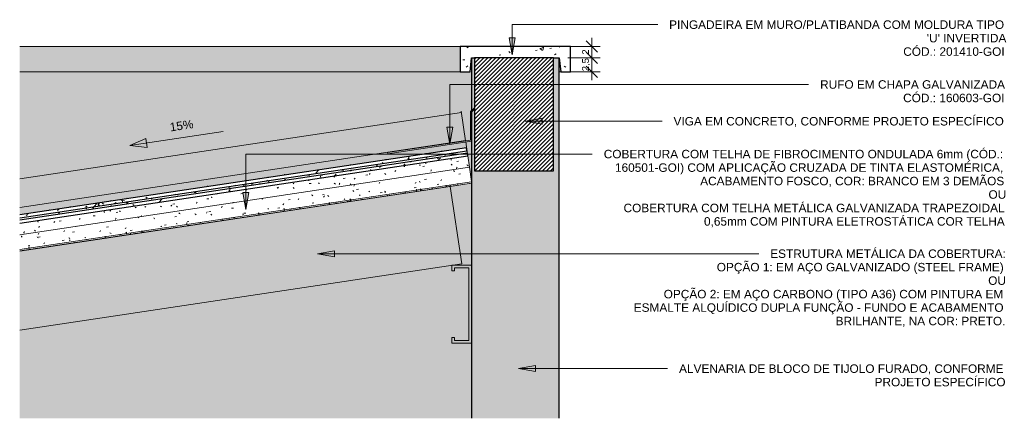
# Model space of a CAD drawing. Header units: metres. Extents: x 9.7 to 43.6, y -0.5 to 5.6.
# Tile 154 of 154: x 41.9 to 43.6, y 4.6 to 5.3. Entities that reach past the tile are written whole.
import ezdxf

# ---------------------------------------------------------------- set-up
doc = ezdxf.new("R2010")
doc.units = ezdxf.units.M
for name, color, linetype, lineweight in [('A-ANNO-DIMS', 7, 'Continuous', 9), ('A-ANNO-DIMS-10', 7, 'Continuous', 9), ('A-DETL-GENF', 7, 'Continuous', 5), ('A-GLAZ-CWMG', 7, 'Continuous', 5), ('A-ROOF', 7, 'Continuous', 5), ('A-ROOF-MCUT', 7, 'Continuous', 15), ('A-ROOF-OTLN', 7, 'Continuous', 5), ('A-ROOF-PATT', 7, 'Continuous', 5), ('A-WALL-PATT', 7, 'Continuous', 5), ('G-ANNO-DIMS', 7, 'Continuous', 9), ('G-ANNO-TEXT', 7, 'Continuous', 9), ('I-WALL', 7, 'Continuous', 5)]:
    doc.layers.add(name, color=color, linetype=linetype, lineweight=lineweight)
doc.layers.add('A-DETL', color=7, linetype='Continuous', lineweight=5, true_color=0x00a600)
doc.styles.add('Arial_4', font='arial.ttf', dxfattribs={"height": 0.015})
doc.styles.add('Arial_5', font='arial.ttf', dxfattribs={"height": 0.012})
doc.dimstyles.new('Com_linha__ref__contínua__-_Cor_Vermelha_Arial_1_2mm_2', dxfattribs={"dimscale": 0.3048, "dimtxt": 0.012243, "dimasz": 0.065617, "dimexe": 0.049213, "dimexo": 0.049213, "dimgap": 0.004921, "dimtad": 1, "dimdec": 1, "dimlfac": 100, "dimrnd": 0.1, "dimdsep": 46, "dimtxsty": 'Arial_5', "dimblk1": 'OBLIQUE', "dimblk2": 'OBLIQUE', "dimsah": 1, "dimcen": 0.09, "dimdle": 0.049213, "dimazin": 0, "dimtfac": 1, "dimtdec": 4, "dimtix": 1, "dimtmove": 0, "dimatfit": 3, "dimfxl": 1, "dimtvp": 1, "dimtolj": 1, "dimtzin": 0, "dimarcsym": 2})
pattern_1 = [(50, (-1.296, 2.927), (0.0728728, -0.0063726), [0.00762, -0.08382]), (355, (-1.296, 2.927), (-0.0140933, 0.0764191), [0.0061, -0.06706]), (100.451, (-1.29, 2.927), (0.0587795, 0.0700443), [0.00648, -0.07124]), (46.184, (-1.296, 2.948), (0.1084306, -0.0168125), [0.01143, -0.12573]), (96.636, (-1.287, 2.946), (0.0949595, 0.0989667), [0.00971, -0.10685]), (351.184, (-1.296, 2.948), (0.0949595, 0.0989655), [0.00914, -0.10058]), (21, (-1.286, 2.942), (0.0606464, -0.040903), [0.00762, -0.08382]), (326, (-1.286, 2.942), (0.0247225, 0.0736702), [0.0061, -0.06706]), (71.451, (-1.281, 2.939), (0.0853678, 0.0327653), [0.00648, -0.07124]), (37.5, (-1.296, 2.927), (0.00123613, 0.03382164), [0.00335, -0.06289, 0.00335, -0.06472, -0.06731]), (37.5, (-1.296, 2.927), (0.00123613, 0.03382164), [-0.13432, 0.00335, -0.06396]), (7.5, (-1.296, 2.927), (0.02672828, 0.04007156), [0.00335, -0.03546, 0.00335, -0.06137, -0.02565]), (7.5, (-1.296, 2.927), (0.02672828, 0.04007156), [-0.10353, 0.00335, -0.0223]), (327.5, (-1.319, 2.927), (0.05423402, -0.00228828), [0.00335, -0.02205, 0.00335, -0.0759, -0.10516]), (327.5, (-1.319, 2.927), (0.05423402, -0.00228828), [-0.10465, 0.00335, -0.1018]), (317.5, (-1.329, 2.927), (0.05925, 0.0101743), [0.00335, -0.02967, 0.00335, -0.04928, -0.07468]), (317.5, (-1.329, 2.927), (0.05925, 0.0101743), [-0.08565, 0.00335, -0.07132])]

# ---------------------------------------------------------------- blocks, each defined once
blk = doc.blocks.new('LONGARINA_STEEL_FRAME - LONGARINA_STEEL_FRAME-1917798-DET_PING')
at = {"layer": 'A-ROOF', "true_color": 0x9fa09c}
for points in [[(-4.1781, 4.7683), (-3.396, 4.8856), (-3.4165, 5.0221), (-4.1781, 4.9078), (-4.1781, 4.8045)], [(-3.3787, 4.745), (-3.3787, 4.883), (-3.4137, 4.883), (-3.4137, 4.873), (-3.4087, 4.873), (-3.4087, 4.878), (-3.3837, 4.878), (-3.3837, 4.75), (-3.4087, 4.75), (-3.4087, 4.755), (-3.4137, 4.755), (-3.4137, 4.745), (-3.3837, 4.745)]]:
    blk.add_hatch(color=253, dxfattribs=at).paths.add_polyline_path(points)
at = {"layer": 'A-ROOF'}
for p, q in [((-3.4165, 5.0221), (-4.1781, 4.9078)), ((-3.4165, 5.0221), (-3.396, 4.8856)), ((-4.1781, 4.7683), (-3.396, 4.8856))]:
    blk.add_line(p, q, dxfattribs=at)
at = {"layer": 'A-ROOF', "lineweight": 15}
for p, q in [((-3.3787, 4.883), (-3.4137, 4.883)), ((-3.4137, 4.883), (-3.4137, 4.873)), ((-3.4087, 4.873), (-3.4087, 4.878)), ((-3.4087, 4.878), (-3.3837, 4.878)), ((-3.3837, 4.878), (-3.3837, 4.75)), ((-3.3787, 4.745), (-3.3787, 4.883)), ((-3.4137, 4.873), (-3.4087, 4.873)), ((-3.4087, 4.755), (-3.4137, 4.755)), ((-3.4137, 4.755), (-3.4137, 4.745)), ((-3.4137, 4.745), (-3.3787, 4.745)), ((-3.4087, 4.75), (-3.4087, 4.755)), ((-3.3837, 4.75), (-3.4087, 4.75))]:
    blk.add_line(p, q, dxfattribs=at)
blk = doc.blocks.new('FP_256-DET_PING')
at = {"layer": 'A-GLAZ-CWMG'}
blk.add_line((-4.1781, 4.9084), (-3.3787, 5.0283), dxfattribs=at)
at = {"layer": 'A-GLAZ-CWMG', "color": 9, "true_color": 0xc0c0c0}
for p, q in [((-3.439, 5.0195), (-3.4356, 5.02)), ((-3.416, 5.0227), (-3.4168, 5.0225)), ((-3.4152, 5.0229), (-3.416, 5.0227)), ((-3.4106, 5.0234), (-3.4115, 5.0234)), ((-3.4098, 5.0235), (-3.4106, 5.0234)), ((-3.5726, 4.9991), (-3.5735, 4.999)), ((-3.5718, 4.9992), (-3.5726, 4.9991)), ((-3.5278, 5.006), (-3.5286, 5.006)), ((-3.5269, 5.006), (-3.5278, 5.006)), ((-3.4992, 5.0104), (-3.4959, 5.0109)), ((-3.6399, 4.9894), (-3.6366, 4.9899)), ((-3.5997, 4.9954), (-3.5964, 4.9959)), ((-3.807, 4.9643), (-3.8074, 4.9643)), ((-3.8061, 4.9642), (-3.807, 4.9643)), ((-3.7002, 4.9803), (-3.6969, 4.9808)), ((-3.8811, 4.9532), (-3.8778, 4.9537)), ((-3.8208, 4.9623), (-3.8175, 4.9628)), ((-3.8115, 4.9633), (-3.8123, 4.9631)), ((-3.9735, 4.939), (-3.9743, 4.9388)), ((-4.0853, 4.9226), (-4.0855, 4.9226))]:
    blk.add_line(p, q, dxfattribs=at)
blk = doc.blocks.new('FP_257-DET_PING')
at = {"layer": 'A-GLAZ-CWMG', "color": 9, "true_color": 0xc0c0c0}
for p, q in [((-3.4591, 5.0808), (-3.46, 5.0806)), ((-3.5925, 5.0606), (-3.5933, 5.0606)), ((-3.7547, 5.0363), (-3.7553, 5.0363)), ((-3.7383, 5.0389), (-3.7391, 5.0387)), ((-3.7096, 5.0432), (-3.7104, 5.0431)), ((-3.7088, 5.0432), (-3.7096, 5.0432)), ((-3.9879, 5.0014), (-3.9888, 5.0013)), ((-4.0175, 4.997), (-4.0183, 4.9968)), ((-4.0166, 4.9972), (-4.0175, 4.997))]:
    blk.add_line(p, q, dxfattribs=at)
blk = doc.blocks.new('Rectangular Mullion - Telha Fibrocimento - Ondulada-1909027-DET_PING')
at = {"layer": 'A-GLAZ-CWMG'}
blk.add_line((-3.3877, 5.0913), (-3.3877, 5.0913), dxfattribs=at)
for name in ['FP_257-DET_PING', 'FP_256-DET_PING']:
    blk.add_blockref(name, (0, 0), dxfattribs=at)
blk = doc.blocks.new('FP_259-DET_PING')
at = {"layer": 'A-GLAZ-CWMG'}
blk.add_line((-4.1781, 4.9084), (-3.3787, 5.0283), dxfattribs=at)
at = {"layer": 'A-GLAZ-CWMG', "color": 9, "true_color": 0xc0c0c0}
for p, q in [((-3.5235, 5.0069), (-3.5239, 5.0067)), ((-3.7117, 4.9783), (-3.7125, 4.9781)), ((-3.9194, 4.9473), (-3.9202, 4.947)), ((-3.9186, 4.9475), (-3.9194, 4.9473)), ((-3.9067, 4.9494), (-3.9068, 4.9494)), ((-3.9059, 4.9493), (-3.9067, 4.9494)), ((-3.8746, 4.9538), (-3.8754, 4.9537)), ((-3.8737, 4.954), (-3.8746, 4.9538)), ((-3.8344, 4.9598), (-3.8352, 4.9598)), ((-3.8335, 4.9599), (-3.8344, 4.9598)), ((-4.1135, 4.918), (-4.1144, 4.918)), ((-4.1127, 4.9181), (-4.1135, 4.918)), ((-4.0814, 4.923), (-4.0823, 4.9228)), ((-4.0807, 4.9233), (-4.0814, 4.923))]:
    blk.add_line(p, q, dxfattribs=at)
blk = doc.blocks.new('FP_260-DET_PING')
at = {"layer": 'A-GLAZ-CWMG'}
blk.add_line((-3.3877, 5.0913), (-4.1781, 4.9728), dxfattribs=at)
at = {"layer": 'A-GLAZ-CWMG', "color": 9, "true_color": 0xc0c0c0}
for p, q in [((-3.5303, 5.0697), (-3.5312, 5.0698)), ((-3.5294, 5.0697), (-3.5303, 5.0697)), ((-3.4318, 5.0844), (-3.4326, 5.0841)), ((-3.431, 5.0847), (-3.4318, 5.0844)), ((-3.5938, 5.0602), (-3.5946, 5.0599)), ((-3.593, 5.0605), (-3.5938, 5.0602)), ((-3.8456, 5.0228), (-3.8464, 5.0227)), ((-3.9901, 5.0004), (-3.9909, 5)), ((-3.9893, 5.0007), (-3.9901, 5.0004)), ((-3.8991, 5.0139), (-3.9, 5.014)), ((-3.8987, 5.0138), (-3.8991, 5.0139)), ((-4.0887, 4.9863), (-4.0895, 4.9862)), ((-4.0878, 4.9863), (-4.0887, 4.9863)), ((-4.0611, 4.9895), (-4.062, 4.9896)), ((-4.0163, 4.9966), (-4.0172, 4.9967)), ((-4.0155, 4.9966), (-4.0163, 4.9966)), ((-4.1521, 4.9762), (-4.1529, 4.9759)), ((-4.1513, 4.9765), (-4.1521, 4.9762)), ((-4.1247, 4.9809), (-4.1256, 4.9808))]:
    blk.add_line(p, q, dxfattribs=at)
blk = doc.blocks.new('FP_261-DET_PING')
at = {"layer": 'A-GLAZ-CWMG', "color": 9, "true_color": 0xc0c0c0}
for p, q in [((-3.415, 5.0693), (-3.4155, 5.0689)), ((-3.4145, 5.0696), (-3.415, 5.0693)), ((-3.414, 5.07), (-3.4145, 5.0696)), ((-3.4982, 5.0579), (-3.4988, 5.0579)), ((-3.4976, 5.0578), (-3.4982, 5.0579)), ((-3.4971, 5.0577), (-3.4976, 5.0578)), ((-3.4705, 5.0601), (-3.4711, 5.0604)), ((-3.4699, 5.0599), (-3.4705, 5.0601)), ((-3.4693, 5.0596), (-3.4699, 5.0599)), ((-3.4652, 5.0574), (-3.4618, 5.0579)), ((-3.4599, 5.0632), (-3.4605, 5.0629)), ((-3.4594, 5.0635), (-3.4599, 5.0632)), ((-3.4589, 5.0638), (-3.4594, 5.0635)), ((-3.4496, 5.0518), (-3.45, 5.051)), ((-3.4145, 5.0609), (-3.4151, 5.0615)), ((-3.4138, 5.0604), (-3.4145, 5.0609)), ((-3.4132, 5.0598), (-3.4138, 5.0604)), ((-3.4053, 5.0547), (-3.4057, 5.0539)), ((-3.4048, 5.0556), (-3.4053, 5.0547)), ((-3.4049, 5.0664), (-3.4016, 5.0669)), ((-3.4044, 5.0564), (-3.4048, 5.0556)), ((-3.3862, 5.0598), (-3.3869, 5.0604)), ((-3.3856, 5.0591), (-3.3862, 5.0598)), ((-3.3849, 5.0584), (-3.3856, 5.0591)), ((-3.622, 5.0391), (-3.6225, 5.0388)), ((-3.6214, 5.0394), (-3.622, 5.0391)), ((-3.6209, 5.0396), (-3.6214, 5.0394)), ((-3.6058, 5.0363), (-3.6025, 5.0368)), ((-3.5859, 5.0357), (-3.5863, 5.035)), ((-3.5854, 5.0364), (-3.5859, 5.0357)), ((-3.5849, 5.0371), (-3.5854, 5.0364)), ((-3.5656, 5.0423), (-3.5623, 5.0428)), ((-3.5591, 5.044), (-3.5595, 5.0434)), ((-3.5586, 5.0446), (-3.5591, 5.044)), ((-3.5581, 5.0451), (-3.5586, 5.0446)), ((-3.5318, 5.0446), (-3.5325, 5.0451)), ((-3.5312, 5.0441), (-3.5318, 5.0446)), ((-3.5305, 5.0436), (-3.5312, 5.0441)), ((-3.514, 5.0493), (-3.5145, 5.0487)), ((-3.5135, 5.0499), (-3.514, 5.0493)), ((-3.513, 5.0505), (-3.5135, 5.0499)), ((-3.4761, 5.0418), (-3.4762, 5.0416)), ((-3.4505, 5.0502), (-3.4509, 5.0493)), ((-3.45, 5.051), (-3.4505, 5.0502)), ((-3.7218, 5.0198), (-3.7224, 5.0202)), ((-3.7212, 5.0195), (-3.7218, 5.0198)), ((-3.7211, 5.0201), (-3.7216, 5.0195)), ((-3.7206, 5.019), (-3.7212, 5.0195)), ((-3.7206, 5.0206), (-3.7211, 5.0201)), ((-3.7201, 5.0211), (-3.7206, 5.0206)), ((-3.6941, 5.0271), (-3.6946, 5.0267)), ((-3.6938, 5.0199), (-3.6944, 5.0204)), ((-3.6936, 5.0274), (-3.6941, 5.0271)), ((-3.6931, 5.0193), (-3.6938, 5.0199)), ((-3.6931, 5.0278), (-3.6936, 5.0274)), ((-3.6925, 5.0188), (-3.6931, 5.0193)), ((-3.6669, 5.0328), (-3.6674, 5.0326)), ((-3.6663, 5.033), (-3.6669, 5.0328)), ((-3.6661, 5.0272), (-3.6628, 5.0277)), ((-3.6491, 5.0282), (-3.6498, 5.0287)), ((-3.6485, 5.0277), (-3.6491, 5.0282)), ((-3.6479, 5.0272), (-3.6485, 5.0277)), ((-3.621, 5.0276), (-3.6216, 5.0282)), ((-3.6203, 5.027), (-3.621, 5.0276)), ((-3.6197, 5.0263), (-3.6203, 5.027)), ((-3.6125, 5.0264), (-3.613, 5.0256)), ((-3.6121, 5.0272), (-3.6125, 5.0264)), ((-3.6117, 5.028), (-3.6121, 5.0272)), ((-3.5927, 5.026), (-3.5933, 5.0267)), ((-3.592, 5.0253), (-3.5927, 5.026)), ((-3.5913, 5.0246), (-3.592, 5.0253)), ((-3.847, 5.0001), (-3.8437, 5.0006)), ((-3.8391, 5.0032), (-3.8397, 5.0035)), ((-3.8385, 5.0028), (-3.8391, 5.0032)), ((-3.8379, 5.0025), (-3.8385, 5.0028)), ((-3.8288, 5.0086), (-3.8295, 5.0084)), ((-3.7867, 5.0092), (-3.7834, 5.0097)), ((-3.7774, 5.0162), (-3.778, 5.0162)), ((-3.7768, 5.0161), (-3.7774, 5.0162)), ((-3.7763, 5.0161), (-3.7768, 5.0161)), ((-3.9732, 4.9848), (-3.9737, 4.9844)), ((-3.9727, 4.9852), (-3.9732, 4.9848)), ((-3.9722, 4.9856), (-3.9727, 4.9852)), ((-3.9564, 4.9864), (-3.957, 4.9867)), ((-3.9558, 4.9861), (-3.9564, 4.9864)), ((-3.9552, 4.9858), (-3.9558, 4.9861)), ((-3.9284, 4.987), (-3.9291, 4.9875)), ((-3.9278, 4.9866), (-3.9284, 4.987)), ((-3.9272, 4.9861), (-3.9278, 4.9866)), ((-3.91, 4.988), (-3.9105, 4.9873)), ((-3.9096, 4.9887), (-3.91, 4.988)), ((-3.9091, 4.9893), (-3.9096, 4.9887)), ((-3.9073, 4.9911), (-3.9039, 4.9916)), ((-3.9003, 4.9866), (-3.9009, 4.9871)), ((-3.8996, 4.986), (-3.9003, 4.9866)), ((-3.899, 4.9854), (-3.8996, 4.986)), ((-3.8649, 4.993), (-3.8654, 4.9923)), ((-3.8645, 4.9937), (-3.8649, 4.993)), ((-3.864, 4.9944), (-3.8645, 4.9937)), ((-3.8007, 4.9936), (-3.8011, 4.9929)), ((-3.8003, 4.9944), (-3.8007, 4.9936)), ((-4.0716, 4.9648), (-4.0721, 4.9642)), ((-4.0712, 4.9654), (-4.0716, 4.9648)), ((-4.0479, 4.97), (-4.0446, 4.9705)), ((-4.0289, 4.9772), (-4.0295, 4.9773)), ((-4.0283, 4.977), (-4.0289, 4.9772)), ((-4.0277, 4.9767), (-4.0283, 4.977)), ((-4.0182, 4.9789), (-4.0187, 4.9785)), ((-4.0177, 4.9792), (-4.0182, 4.9789)), ((-4.0172, 4.9795), (-4.0177, 4.9792)), ((-4.0085, 4.9644), (-4.0089, 4.9636)), ((-4.0081, 4.9653), (-4.0085, 4.9644)), ((-4.0076, 4.9661), (-4.0081, 4.9653)), ((-4.0077, 4.976), (-4.0044, 4.9765)), ((-4.0011, 4.9786), (-4.0017, 4.9789)), ((-4.0005, 4.9782), (-4.0011, 4.9786)), ((-3.9998, 4.9778), (-4.0005, 4.9782)), ((-3.963, 4.9696), (-3.9635, 4.9685)), ((-3.9624, 4.9707), (-3.963, 4.9696)), ((-4.1462, 4.9601), (-4.1468, 4.9602)), ((-4.1456, 4.9599), (-4.1462, 4.9601)), ((-4.145, 4.9598), (-4.1456, 4.9599)), ((-4.144, 4.9503), (-4.1444, 4.9496)), ((-4.1435, 4.951), (-4.144, 4.9503)), ((-4.1431, 4.9518), (-4.1435, 4.951)), ((-4.1172, 4.959), (-4.1177, 4.9583)), ((-4.1167, 4.9596), (-4.1172, 4.959)), ((-4.1162, 4.9601), (-4.1167, 4.9596)), ((-4.1082, 4.9609), (-4.1049, 4.9614)), ((-4.0784, 4.9513), (-4.0791, 4.952)), ((-4.0721, 4.9642), (-4.0726, 4.9635)), ((-4.1706, 4.9407), (-4.171, 4.9398)), ((-4.1702, 4.9415), (-4.1706, 4.9407)), ((-4.1697, 4.9424), (-4.1702, 4.9415)), ((-4.1513, 4.9443), (-4.152, 4.9449)), ((-4.1507, 4.9436), (-4.1513, 4.9443)), ((-4.15, 4.9429), (-4.1507, 4.9436))]:
    blk.add_line(p, q, dxfattribs=at)
blk = doc.blocks.new('FP_262-DET_PING')
at = {"layer": 'A-GLAZ-CWMG', "color": 9, "true_color": 0xc0c0c0}
for p, q in [((-3.4618, 5.0348), (-3.4585, 5.0353)), ((-3.4319, 5.0344), (-3.4326, 5.0334)), ((-3.4097, 5.0493), (-3.4107, 5.0504)), ((-3.4087, 5.0482), (-3.4097, 5.0493)), ((-3.4015, 5.0438), (-3.3982, 5.0443)), ((-3.5866, 5.0242), (-3.5873, 5.0229)), ((-3.586, 5.0256), (-3.5866, 5.0242)), ((-3.5823, 5.0167), (-3.579, 5.0172)), ((-3.5414, 5.0287), (-3.5421, 5.0274)), ((-3.5408, 5.03), (-3.5414, 5.0287)), ((-3.4801, 5.0199), (-3.4768, 5.0204)), ((-3.4777, 5.0284), (-3.4784, 5.0273)), ((-3.477, 5.0295), (-3.4777, 5.0284)), ((-3.476, 5.0167), (-3.4768, 5.0169)), ((-3.4751, 5.0165), (-3.476, 5.0167)), ((-3.4705, 5.0302), (-3.4715, 5.0311)), ((-3.4695, 5.0293), (-3.4705, 5.0302)), ((-3.4686, 5.0176), (-3.4694, 5.0172)), ((-3.4678, 5.018), (-3.4686, 5.0176)), ((-3.4484, 5.0199), (-3.4492, 5.0198)), ((-3.4479, 5.0199), (-3.4484, 5.0199)), ((-3.4399, 5.0259), (-3.4366, 5.0264)), ((-3.4326, 5.0334), (-3.4333, 5.0324)), ((-3.4237, 5.0239), (-3.4245, 5.0236)), ((-3.4229, 5.0242), (-3.4237, 5.0239)), ((-3.4191, 5.0242), (-3.4158, 5.0247)), ((-3.4036, 5.0268), (-3.4044, 5.0269)), ((-3.4027, 5.0268), (-3.4036, 5.0268)), ((-3.7489, 5.0002), (-3.7494, 4.9992)), ((-3.7484, 5.0012), (-3.7489, 5.0002)), ((-3.7029, 4.9987), (-3.6996, 4.9991)), ((-3.6849, 4.9998), (-3.6856, 4.9986)), ((-3.6843, 5.0009), (-3.6849, 4.9998)), ((-3.6607, 5.0066), (-3.6617, 5.0076)), ((-3.6597, 5.0056), (-3.6607, 5.0066)), ((-3.6426, 5.0077), (-3.6393, 5.0082)), ((-3.6398, 5.0046), (-3.6405, 5.0035)), ((-3.6391, 5.0057), (-3.6398, 5.0046)), ((-3.6324, 5.0054), (-3.6334, 5.0063)), ((-3.6314, 5.0046), (-3.6324, 5.0054)), ((-3.6035, 4.9995), (-3.6042, 4.9989)), ((-3.6027, 5.0001), (-3.6035, 4.9995)), ((-3.5932, 4.9995), (-3.5941, 4.9998)), ((-3.5923, 4.9993), (-3.5932, 4.9995)), ((-3.5878, 5.014), (-3.5888, 5.0149)), ((-3.5869, 5.0131), (-3.5878, 5.014)), ((-3.5765, 5.0066), (-3.5772, 5.0058)), ((-3.5757, 5.0074), (-3.5765, 5.0066)), ((-3.5597, 5.0133), (-3.5606, 5.014)), ((-3.5598, 5.0031), (-3.5564, 5.0036)), ((-3.5587, 5.0126), (-3.5597, 5.0133)), ((-3.5404, 5.0108), (-3.537, 5.0113)), ((-3.5316, 5.0134), (-3.5326, 5.014)), ((-3.5314, 5.0121), (-3.5322, 5.0114)), ((-3.5307, 5.0129), (-3.5316, 5.0134)), ((-3.5307, 5.0129), (-3.5314, 5.0121)), ((-3.5196, 5.0092), (-3.5163, 5.0097)), ((-3.4951, 5.0129), (-3.4959, 5.0127)), ((-3.8204, 4.9858), (-3.8211, 4.9845)), ((-3.8198, 4.9871), (-3.8204, 4.9858)), ((-3.8034, 4.9836), (-3.8001, 4.9841)), ((-3.7781, 4.9906), (-3.7791, 4.9916)), ((-3.7771, 4.9896), (-3.7781, 4.9906)), ((-3.7385, 4.9826), (-3.7392, 4.9818)), ((-3.7378, 4.9835), (-3.7385, 4.9826)), ((-3.7212, 4.9837), (-3.7179, 4.9842)), ((-3.7117, 4.9908), (-3.7124, 4.9898)), ((-3.711, 4.9918), (-3.7117, 4.9908)), ((-3.7104, 4.9825), (-3.7113, 4.9828)), ((-3.7095, 4.9822), (-3.7104, 4.9825)), ((-3.6828, 4.9851), (-3.6836, 4.9852)), ((-3.6819, 4.985), (-3.6828, 4.9851)), ((-3.6609, 4.9927), (-3.6576, 4.9932)), ((-3.6306, 4.9934), (-3.6314, 4.9931)), ((-3.6298, 4.9939), (-3.6306, 4.9934)), ((-3.62, 4.9941), (-3.6167, 4.9946)), ((-3.968, 4.9674), (-3.9687, 4.9682)), ((-3.9673, 4.9666), (-3.968, 4.9674)), ((-3.94, 4.9657), (-3.941, 4.9668)), ((-3.939, 4.9648), (-3.94, 4.9657)), ((-3.9039, 4.9685), (-3.9006, 4.969)), ((-3.8955, 4.9746), (-3.8965, 4.9757)), ((-3.8944, 4.9736), (-3.8955, 4.9746)), ((-3.8671, 4.973), (-3.8681, 4.974)), ((-3.8662, 4.9721), (-3.8671, 4.973)), ((-3.847, 4.976), (-3.8477, 4.9748)), ((-3.8464, 4.9772), (-3.847, 4.976)), ((-3.8436, 4.9776), (-3.8403, 4.9781)), ((-3.8389, 4.9722), (-3.8399, 4.973)), ((-3.838, 4.9714), (-3.8389, 4.9722)), ((-3.8191, 4.9644), (-3.82, 4.9642)), ((-3.8009, 4.967), (-3.7976, 4.9675)), ((-3.783, 4.9731), (-3.7839, 4.9735)), ((-3.7821, 4.9727), (-3.783, 4.9731)), ((-3.7815, 4.9747), (-3.7782, 4.9752)), ((-3.7552, 4.9751), (-3.7561, 4.9753)), ((-3.7543, 4.9749), (-3.7552, 4.9751)), ((-3.7406, 4.976), (-3.7373, 4.9765)), ((-4.0244, 4.9505), (-4.0211, 4.9509)), ((-3.9907, 4.9482), (-3.9914, 4.9472)), ((-3.99, 4.9492), (-3.9907, 4.9482)), ((-3.9276, 4.9514), (-3.9283, 4.9508)), ((-3.9268, 4.9521), (-3.9276, 4.9514)), ((-3.9222, 4.9536), (-3.9189, 4.9541)), ((-3.9002, 4.9563), (-3.9011, 4.9568)), ((-3.8993, 4.9559), (-3.9002, 4.9563)), ((-3.8826, 4.9572), (-3.8833, 4.9567)), ((-3.8818, 4.9578), (-3.8826, 4.9572)), ((-3.882, 4.9596), (-3.8787, 4.9601)), ((-3.8612, 4.9579), (-3.8579, 4.9584)), ((-3.82, 4.9642), (-3.8208, 4.964)), ((-4.1748, 4.9338), (-4.1758, 4.9349)), ((-4.1738, 4.9328), (-4.1748, 4.9338)), ((-4.1465, 4.9321), (-4.1474, 4.9331)), ((-4.1455, 4.9312), (-4.1465, 4.9321)), ((-4.1447, 4.9385), (-4.1453, 4.9371)), ((-4.145, 4.9324), (-4.1417, 4.9329)), ((-4.144, 4.9398), (-4.1447, 4.9385)), ((-4.0995, 4.943), (-4.1001, 4.9417)), ((-4.0988, 4.9443), (-4.0995, 4.943)), ((-4.0901, 4.931), (-4.0911, 4.9316)), ((-4.0892, 4.9304), (-4.0901, 4.931)), ((-4.0847, 4.9414), (-4.0814, 4.9419)), ((-4.0622, 4.9317), (-4.0631, 4.9322)), ((-4.0613, 4.9313), (-4.0622, 4.9317)), ((-4.0358, 4.9431), (-4.0365, 4.9421)), ((-4.0351, 4.9441), (-4.0358, 4.9431)), ((-4.0269, 4.9335), (-4.0277, 4.9332)), ((-4.0261, 4.9338), (-4.0269, 4.9335)), ((-4.0175, 4.9396), (-4.0184, 4.9401)), ((-4.0166, 4.9391), (-4.0175, 4.9396)), ((-4.0019, 4.9368), (-3.9985, 4.9373)), ((-3.9897, 4.941), (-3.9905, 4.9413)), ((-3.9888, 4.9407), (-3.9897, 4.941)), ((-3.982, 4.9399), (-3.9828, 4.9397)), ((-3.9825, 4.9445), (-3.9791, 4.945)), ((-3.9812, 4.9402), (-3.982, 4.9399)), ((-3.9619, 4.9434), (-3.9628, 4.9435)), ((-3.9611, 4.9433), (-3.9619, 4.9434)), ((-3.9617, 4.9428), (-3.9583, 4.9433)), ((-4.1633, 4.9174), (-4.16, 4.9179)), ((-4.1617, 4.915), (-4.1625, 4.9145)), ((-4.1609, 4.9156), (-4.1617, 4.915)), ((-4.1346, 4.9217), (-4.1354, 4.921)), ((-4.1339, 4.9225), (-4.1346, 4.9217)), ((-4.103, 4.9265), (-4.0997, 4.927)), ((-4.0896, 4.9274), (-4.0904, 4.9267)), ((-4.0889, 4.9281), (-4.0896, 4.9274)), ((-4.0621, 4.9278), (-4.0588, 4.9283))]:
    blk.add_line(p, q, dxfattribs=at)
at = {"layer": 'A-GLAZ-CWMG'}
blk.add_line((-4.1781, 4.9105), (-3.3787, 5.0304), dxfattribs=at)
blk = doc.blocks.new('Rectangular Mullion - Telha Fibrocimento - Ondulada-V258-DET_PING')
at = {"layer": 'A-GLAZ-CWMG', "true_color": 0x808080}
h = blk.add_hatch(dxfattribs=at)
h.set_pattern_fill('FP_42', color=8, style=0, pattern_type=2)
h.set_pattern_definition(pattern_1)
h.paths.add_polyline_path([(-4.1781, 4.9573), (-3.3855, 5.0762), (-3.3862, 5.0812), (-4.1781, 4.9624), (-4.1781, 4.9577)])
at = {"layer": 'A-GLAZ-CWMG'}
for p, q in [((-3.3876, 5.0906), (-3.3877, 5.0913)), ((-3.3855, 5.0762), (-3.3825, 5.0562)), ((-4.1781, 4.9369), (-3.3825, 5.0562)), ((-3.3787, 5.0309), (-3.3825, 5.0562))]:
    blk.add_line(p, q, dxfattribs=at)
at = {"layer": 'A-GLAZ-CWMG', "lineweight": 25}
for p, q in [((-3.3862, 5.0812), (-4.1781, 4.9624)), ((-4.1781, 4.9573), (-3.3855, 5.0762)), ((-3.3855, 5.0762), (-3.3862, 5.0812))]:
    blk.add_line(p, q, dxfattribs=at)
at = {"layer": 'A-GLAZ-CWMG'}
for name in ['FP_260-DET_PING', 'FP_261-DET_PING', 'FP_262-DET_PING', 'FP_259-DET_PING']:
    blk.add_blockref(name, (0, 0), dxfattribs=at)
blk = doc.blocks.new('FP_264-DET_PING')
at = {"layer": 'A-GLAZ-CWMG', "color": 9, "true_color": 0xc0c0c0}
for p, q in [((-3.4583, 5.0726), (-3.4591, 5.072)), ((-3.4575, 5.073), (-3.4583, 5.0726)), ((-3.4271, 5.0776), (-3.4238, 5.0781)), ((-3.3867, 5.0842), (-3.3869, 5.084)), ((-3.5914, 5.0512), (-3.5923, 5.0516)), ((-3.5477, 5.0595), (-3.5444, 5.06)), ((-3.4846, 5.0667), (-3.485, 5.0664)), ((-3.4741, 5.0681), (-3.4751, 5.0685)), ((-3.474, 5.068), (-3.4741, 5.0681)), ((-3.7087, 5.0343), (-3.7096, 5.0346)), ((-3.7078, 5.034), (-3.7087, 5.0343)), ((-3.6682, 5.0415), (-3.6649, 5.042)), ((-3.608, 5.0505), (-3.6046, 5.051)), ((-3.5905, 5.0509), (-3.5914, 5.0512)), ((-3.8089, 5.0204), (-3.8056, 5.0209)), ((-3.7824, 5.0243), (-3.7831, 5.0238)), ((-3.7816, 5.0248), (-3.7824, 5.0243)), ((-3.7812, 5.0247), (-3.782, 5.0249)), ((-3.7803, 5.0245), (-3.7812, 5.0247)), ((-3.7687, 5.0264), (-3.7654, 5.0269)), ((-3.7534, 5.0267), (-3.7543, 5.0271)), ((-3.7525, 5.0263), (-3.7534, 5.0267)), ((-3.7374, 5.0303), (-3.7382, 5.0298)), ((-3.7366, 5.0309), (-3.7374, 5.0303)), ((-3.9444, 5.0002), (-3.9452, 4.9997)), ((-3.9436, 5.0006), (-3.9444, 5.0002)), ((-3.8981, 5.0075), (-3.8988, 5.0076)), ((-3.8975, 5.0074), (-3.8981, 5.0075)), ((-3.8692, 5.0113), (-3.8659, 5.0118)), ((-4.0604, 4.9831), (-4.0612, 4.9832)), ((-4.0595, 4.9829), (-4.0604, 4.9831)), ((-4.0501, 4.9842), (-4.0467, 4.9847)), ((-4.0165, 4.9881), (-4.0173, 4.9875)), ((-4.0158, 4.9886), (-4.0165, 4.9881)), ((-4.0147, 4.9902), (-4.0148, 4.9902)), ((-3.9893, 4.994), (-3.9901, 4.9936)), ((-3.9898, 4.9932), (-3.9865, 4.9937)), ((-3.9879, 4.9928), (-3.9888, 4.9931)), ((-3.987, 4.9925), (-3.9879, 4.9928)), ((-4.1517, 4.9696), (-4.1522, 4.9694)), ((-4.1103, 4.9752), (-4.107, 4.9757))]:
    blk.add_line(p, q, dxfattribs=at)
blk = doc.blocks.new('FP_265-DET_PING')
at = {"layer": 'A-GLAZ-CWMG'}
blk.add_line((-4.1781, 4.9084), (-3.3787, 5.0283), dxfattribs=at)
at = {"layer": 'A-GLAZ-CWMG', "color": 9, "true_color": 0xc0c0c0}
for p, q in [((-3.4481, 5.0178), (-3.4489, 5.0178)), ((-3.4472, 5.0179), (-3.4481, 5.0178)), ((-3.4234, 5.0219), (-3.4242, 5.0216)), ((-3.4226, 5.0222), (-3.4234, 5.0219)), ((-3.4188, 5.0222), (-3.4155, 5.0227)), ((-3.4033, 5.0248), (-3.4041, 5.0249)), ((-3.4024, 5.0248), (-3.4033, 5.0248)), ((-3.5595, 5.0011), (-3.5561, 5.0016)), ((-3.5193, 5.0071), (-3.5159, 5.0076)), ((-3.4956, 5.0107), (-3.4964, 5.0105)), ((-3.4948, 5.0109), (-3.4956, 5.0107)), ((-3.4757, 5.0147), (-3.4765, 5.0149)), ((-3.4748, 5.0145), (-3.4757, 5.0147)), ((-3.4683, 5.0156), (-3.4691, 5.0152)), ((-3.4675, 5.016), (-3.4683, 5.0156)), ((-3.6824, 4.9831), (-3.6833, 4.9832)), ((-3.6816, 4.983), (-3.6824, 4.9831)), ((-3.6303, 4.9914), (-3.6311, 4.991)), ((-3.6295, 4.9919), (-3.6303, 4.9914)), ((-3.6197, 4.9921), (-3.6164, 4.9925)), ((-3.5929, 4.9976), (-3.5938, 4.9978)), ((-3.592, 4.9973), (-3.5929, 4.9976)), ((-3.8006, 4.9649), (-3.7973, 4.9654)), ((-3.774, 4.9689), (-3.7748, 4.9688)), ((-3.7549, 4.9731), (-3.7558, 4.9733)), ((-3.754, 4.9729), (-3.7549, 4.9731)), ((-3.7403, 4.974), (-3.737, 4.9745)), ((-3.7101, 4.9805), (-3.711, 4.9808)), ((-3.7092, 4.9802), (-3.7101, 4.9805)), ((-3.8823, 4.9552), (-3.883, 4.9547)), ((-3.8609, 4.9559), (-3.8576, 4.9564)), ((-3.8197, 4.9621), (-3.8205, 4.9619)), ((-3.8188, 4.9624), (-3.8197, 4.9621)), ((-4.0266, 4.9315), (-4.0274, 4.9312)), ((-4.0258, 4.9318), (-4.0266, 4.9315)), ((-4.0015, 4.9348), (-3.9982, 4.9353)), ((-3.9894, 4.939), (-3.9897, 4.9391)), ((-3.9885, 4.9387), (-3.9894, 4.939)), ((-3.9817, 4.9379), (-3.9825, 4.9377)), ((-3.9809, 4.9382), (-3.9817, 4.9379)), ((-3.9616, 4.9414), (-3.9625, 4.9415)), ((-3.9608, 4.9413), (-3.9616, 4.9414)), ((-3.9614, 4.9408), (-3.958, 4.9413)), ((-4.1614, 4.913), (-4.1622, 4.9125)), ((-4.1608, 4.9134), (-4.1614, 4.913)), ((-4.0618, 4.9257), (-4.0585, 4.9262))]:
    blk.add_line(p, q, dxfattribs=at)
blk = doc.blocks.new('Rectangular Mullion - Telha Fibrocimento - Ondulada-V263-DET_PING')
at = {"layer": 'A-GLAZ-CWMG', "true_color": 0x808080}
h = blk.add_hatch(dxfattribs=at)
h.set_pattern_fill('FP_42', color=8, style=0, pattern_type=2)
h.set_pattern_definition(pattern_1)
h.paths.add_polyline_path([(-4.1781, 4.9668), (-3.3869, 5.0855), (-3.3876, 5.0905), (-4.1781, 4.9719), (-4.1781, 4.9697)])
at = {"layer": 'A-GLAZ-CWMG', "lineweight": 25}
for p, q in [((-3.3876, 5.0905), (-4.1781, 4.9719)), ((-3.3869, 5.0855), (-3.3876, 5.0905)), ((-4.1781, 4.9668), (-3.3869, 5.0855))]:
    blk.add_line(p, q, dxfattribs=at)
at = {"layer": 'A-GLAZ-CWMG'}
blk.add_line((-3.3869, 5.0855), (-3.3862, 5.0813), dxfattribs=at)
for name in ['FP_264-DET_PING', 'FP_265-DET_PING']:
    blk.add_blockref(name, (0, 0), dxfattribs=at)
blk = doc.blocks.new('RUFO_1_ - RUFO_1_-1923193-DET_PING')
at = {"layer": 'A-ROOF-PATT', "true_color": 0xc0c0c0}
for points in [[(-3.5854, 5.225), (-3.3987, 5.225), (-3.3987, 5.27), (-4.1781, 5.27), (-4.1781, 5.225), (-3.8818, 5.225)], [(-3.2237, 5.225), (-3.2211, 5.225), (-3.2237, 5.25)]]:
    blk.add_hatch(color=9, dxfattribs=at).paths.add_polyline_path(points)
at = {"layer": 'A-ROOF'}
for p, q in [((-3.3987, 5.27), (-4.1781, 5.27)), ((-3.3987, 5.225), (-4.1781, 5.225)), ((-3.2211, 5.225), (-3.2237, 5.225))]:
    blk.add_line(p, q, dxfattribs=at)
blk = doc.blocks.new('DIMBLOCK67-DET_PING')
at = {"layer": 'A-ANNO-DIMS-10', "color": 242, "true_color": 0xbd2b2e, "transparency": 16777216}
for p, q in [((42.8954, 5.27), (42.8854, 5.28)), ((42.8954, 5.285), (42.8954, 5.25)), ((42.8954, 5.27), (42.8355, 5.27)), ((42.8954, 5.27), (42.9054, 5.26)), ((42.8954, 5.27), (42.9104, 5.27)), ((42.8954, 5.25), (42.8528, 5.25)), ((42.8954, 5.25), (42.8854, 5.26)), ((42.8954, 5.25), (42.9054, 5.24)), ((42.8954, 5.25), (42.9104, 5.25))]:
    blk.add_line(p, q, dxfattribs=at)
at = {"layer": 'A-ANNO-DIMS-10', "color": 0, "transparency": 16777216, "insert": (42.8783, 5.2554), "char_height": 0.012, "width": 0.011075, "attachment_point": 1, "rotation": 90, "line_spacing_factor": 0.941778, "style": 'Arial_5'}
blk.add_mtext('2', dxfattribs=at)
blk = doc.blocks.new('_Oblique')
at = {"color": 0, "linetype": 'ByBlock', "lineweight": -2}
blk.add_line((-0.5, -0.5), (0.5, 0.5), dxfattribs=at)
blk = doc.blocks.new('DIMBLOCK68-DET_PING')
at = {"layer": 'A-ANNO-DIMS-10', "color": 242, "true_color": 0xbd2b2e, "transparency": 16777216}
for p, q in [((42.8954, 5.25), (42.8528, 5.25)), ((42.8954, 5.25), (42.8854, 5.26)), ((42.8954, 5.25), (42.8954, 5.21)), ((42.8954, 5.25), (42.9054, 5.24)), ((42.8954, 5.25), (42.9104, 5.25)), ((42.8954, 5.225), (42.8854, 5.235)), ((42.8954, 5.225), (42.8479, 5.225)), ((42.8954, 5.225), (42.9054, 5.215)), ((42.8954, 5.225), (42.9104, 5.225))]:
    blk.add_line(p, q, dxfattribs=at)
at = {"layer": 'A-ANNO-DIMS-10', "color": 0, "transparency": 16777216, "insert": (42.8783, 5.2259), "char_height": 0.012, "width": 0.027801, "attachment_point": 1, "rotation": 90, "line_spacing_factor": 0.941778, "style": 'Arial_5'}
blk.add_mtext('2,5', dxfattribs=at)

msp = doc.modelspace()

# ---------------------------------------------------------------- hatches: boundary and pattern name
at = {"layer": 'A-DETL-GENF', "true_color": 0x4d4d4d}
h = msp.add_hatch(dxfattribs=at)
h.set_pattern_fill('FP_42', color=251, style=0, pattern_type=2)
h.set_pattern_definition([(50, (44.7655, 2.927), (0.0728728, -0.0063726), [0.00762, -0.08382]), (355, (44.7655, 2.927), (-0.0140933, 0.0764191), [0.0061, -0.06706]), (100.451, (44.7715, 2.927), (0.0587795, 0.0700443), [0.00648, -0.07124]), (46.184, (44.7655, 2.948), (0.1084306, -0.0168125), [0.01143, -0.12573]), (96.636, (44.7745, 2.946), (0.0949595, 0.0989667), [0.00971, -0.10685]), (351.184, (44.7655, 2.948), (0.0949595, 0.0989655), [0.00914, -0.10058]), (21, (44.7755, 2.942), (0.0606464, -0.040903), [0.00762, -0.08382]), (326, (44.7755, 2.942), (0.0247225, 0.0736702), [0.0061, -0.06706]), (71.451, (44.7805, 2.939), (0.0853678, 0.0327653), [0.00648, -0.07124]), (37.5, (44.7655, 2.927), (0.00123613, 0.03382164), [0.00335, -0.06289, 0.00335, -0.06472, -0.06731]), (37.5, (44.7655, 2.927), (0.00123613, 0.03382164), [-0.13432, 0.00335, -0.06396]), (7.5, (44.7655, 2.927), (0.02672828, 0.04007156), [0.00335, -0.03546, 0.00335, -0.06137, -0.02565]), (7.5, (44.7655, 2.927), (0.02672828, 0.04007156), [-0.10353, 0.00335, -0.0223]), (327.5, (44.7425, 2.927), (0.05423402, -0.00228828), [0.00335, -0.02205, 0.00335, -0.0759, -0.10516]), (327.5, (44.7425, 2.927), (0.05423402, -0.00228828), [-0.10465, 0.00335, -0.1018]), (317.5, (44.7325, 2.927), (0.05925, 0.0101743), [0.00335, -0.02967, 0.00335, -0.04928, -0.07468]), (317.5, (44.7325, 2.927), (0.05925, 0.0101743), [-0.08565, 0.00335, -0.07132])])
h.paths.add_polyline_path([(42.8404, 5.225), (42.8578, 5.225), (42.8578, 5.27), (42.6628, 5.27), (42.6628, 5.225), (42.6802, 5.225), (42.6828, 5.25), (42.8378, 5.25)])
at = {"layer": 'A-DETL-GENF', "true_color": 0x464646}
h = msp.add_hatch(dxfattribs=at)
h.set_pattern_fill('FP_43', color=49, style=0, pattern_type=2)
h.set_pattern_definition([(45, (44.7654997, 2.927), (-0.003535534, 0.003535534), [])])
h.paths.add_polyline_path([(42.6878, 5.05), (42.8278, 5.05), (42.8278, 5.25), (42.6878, 5.25), (42.6878, 5.0509)])
at = {"layer": 'A-ROOF-PATT', "true_color": 0x575757}
msp.add_hatch(color=251, dxfattribs=at).paths.add_polyline_path([(42.5345, 5.0802), (42.6828, 5.1024), (42.6828, 5.1566), (42.6808, 5.1546), (42.6808, 5.1041), (42.5342, 5.0821)])
at = {"layer": 'A-ROOF-PATT', "true_color": 0xdfdfdf}
for points in [[(41.8834, 5.036), (42.6647, 5.1532), (42.6644, 5.1552), (41.8834, 5.038)], [(41.8834, 4.985), (42.6722, 5.1033), (42.6647, 5.1532), (41.8834, 5.036), (41.8834, 4.9968)], [(41.8834, 4.9728), (42.6738, 5.0913), (42.6753, 5.0816), (42.6754, 5.0816), (42.6725, 5.1009), (42.5345, 5.0802), (42.5342, 5.0821), (42.6722, 5.1028), (42.6722, 5.1033), (41.8834, 4.985)], [(42.6755, 5.0796), (42.6757, 5.0796), (42.6753, 5.0816), (42.6752, 5.0815), (42.6754, 5.0806)]]:
    msp.add_hatch(color=254, dxfattribs=at).paths.add_polyline_path(points)
at = {"layer": 'A-WALL-PATT', "true_color": 0xd6d6d6}
h = msp.add_hatch(color=254, dxfattribs=at)
h.paths.add_polyline_path([(42.6478, 4.883), (42.6828, 4.883), (42.6828, 5.0278), (42.645, 5.0221), (42.6655, 4.8856), (42.6528, 4.8837)])
h.paths.add_polyline_path([(41.8834, 4.6121), (42.6828, 4.6121), (42.6828, 4.745), (42.6478, 4.745), (42.6478, 4.755), (42.6528, 4.755), (42.6528, 4.75), (42.6778, 4.75), (42.6778, 4.878), (42.6528, 4.878), (42.6528, 4.873), (42.6478, 4.873), (42.6478, 4.883), (41.8834, 4.7683), (41.8834, 4.6441)])
at = {"layer": 'G-ANNO-DIMS'}
msp.add_hatch(color=256, dxfattribs=at).paths.add_polyline_path([(42.078, 5.0945), (42.1089, 5.091), (42.1065, 5.1069)])
at = {"layer": 'G-ANNO-TEXT'}
for points in [[(42.7548, 5.2552), (42.7601, 5.2852), (42.7495, 5.2852)], [(42.7775, 5.1376), (42.8075, 5.1323), (42.8075, 5.1429)], [(42.6443, 5.0971), (42.6496, 5.1271), (42.639, 5.1271)], [(42.2832, 4.9816), (42.2885, 5.0116), (42.2779, 5.0116)], [(42.4103, 4.9033), (42.4403, 4.898), (42.4403, 4.9086)], [(42.7656, 4.7), (42.7956, 4.6947), (42.7956, 4.7053)]]:
    msp.add_hatch(color=256, dxfattribs=at).paths.add_polyline_path(points)
at = {"layer": 'I-WALL', "true_color": 0xdbcc9e}
h = msp.add_hatch(color=9, dxfattribs=at)
h.paths.add_polyline_path([(41.8834, 4.9078), (42.6828, 5.0278), (42.6828, 5.0286), (41.8834, 4.9087)])
h.paths.add_polyline_path([(42.6828, 5.031), (42.6828, 5.1024), (42.6725, 5.1009), (42.6756, 5.0796), (42.6755, 5.0796), (42.6828, 5.0311)])
h.paths.add_polyline_path([(41.8834, 5.038), (42.6644, 5.1552), (42.6722, 5.1028), (42.6808, 5.1041), (42.6808, 5.1546), (42.6828, 5.1566), (42.6828, 5.25), (42.6802, 5.225), (41.8834, 5.225), (41.8834, 5.1033)])
at = {"layer": 'I-WALL', "true_color": 0x7f7f7f}
msp.add_hatch(color=8, dxfattribs=at).paths.add_polyline_path([(42.8378, 4.6121), (42.8378, 5.25), (42.8278, 5.25), (42.8278, 5.05), (42.6878, 5.05), (42.6878, 5.25), (42.6828, 5.25), (42.6828, 4.6121)])

# ---------------------------------------------------------------- linework, layer by layer
at = {"layer": 'A-DETL', "color": 7, "lineweight": 30}
for p, q in [((42.8578, 5.27), (42.6628, 5.27)), ((42.6628, 5.27), (42.6628, 5.225)), ((42.8578, 5.225), (42.8578, 5.27)), ((42.6802, 5.225), (42.6828, 5.25)), ((42.6828, 5.25), (42.6878, 5.25)), ((42.8278, 5.25), (42.8378, 5.25)), ((42.8378, 5.25), (42.8404, 5.225)), ((42.6628, 5.225), (42.6802, 5.225)), ((42.8404, 5.225), (42.8578, 5.225))]:
    msp.add_line(p, q, dxfattribs=at)
at = {"layer": 'A-DETL', "color": 7, "lineweight": 25}
for p, q in [((42.8278, 5.25), (42.6878, 5.25)), ((42.6878, 5.25), (42.6878, 5.05)), ((42.8278, 5.05), (42.8278, 5.25)), ((42.6878, 5.05), (42.8278, 5.05))]:
    msp.add_line(p, q, dxfattribs=at)
at = {"layer": 'A-ROOF-MCUT'}
for p, q in [((42.6878, 5.1616), (42.6808, 5.1546)), ((42.6828, 5.1537), (42.6878, 5.1587)), ((42.6808, 5.1546), (42.6808, 5.1041)), ((42.6808, 5.1041), (42.5342, 5.0821)), ((42.5345, 5.0802), (42.6828, 5.1024)), ((42.5342, 5.0821), (42.5345, 5.0802))]:
    msp.add_line(p, q, dxfattribs=at)
at = {"layer": 'A-ROOF-OTLN'}
for p, q in [((41.8834, 5.036), (42.6647, 5.1532)), ((42.6644, 5.1552), (42.6722, 5.1028)), ((41.8834, 4.985), (42.6722, 5.1033)), ((42.6725, 5.1009), (42.6757, 5.0796)), ((42.6752, 5.0815), (42.6754, 5.0816)), ((42.6755, 5.0796), (42.6757, 5.0796))]:
    msp.add_line(p, q, dxfattribs=at)
at = {"layer": 'G-ANNO-DIMS'}
for p, q in [((42.2434, 5.1193), (42.078, 5.0945)), ((42.1065, 5.1069), (42.078, 5.0945)), ((42.1089, 5.091), (42.1065, 5.1069)), ((42.078, 5.0945), (42.1089, 5.091))]:
    msp.add_line(p, q, dxfattribs=at)
at = {"layer": 'G-ANNO-TEXT'}
for p, q in [((42.7548, 5.3085), (43.0001, 5.3085)), ((42.7548, 5.2552), (42.7548, 5.3085)), ((43.0001, 5.3085), (43.012, 5.3085)), ((42.7601, 5.2852), (42.7495, 5.2852)), ((42.7495, 5.2852), (42.7548, 5.2552)), ((42.7548, 5.2552), (42.7601, 5.2852)), ((42.6443, 5.2026), (43.279, 5.2026)), ((42.6443, 5.0971), (42.6443, 5.2026)), ((42.8075, 5.1429), (42.7775, 5.1376)), ((42.8075, 5.1323), (42.8075, 5.1429)), ((42.6496, 5.1271), (42.639, 5.1271)), ((42.639, 5.1271), (42.6443, 5.0971)), ((42.6443, 5.0971), (42.6496, 5.1271)), ((42.7775, 5.1376), (42.8075, 5.1323)), ((42.7775, 5.1376), (43.0197, 5.1376)), ((42.2832, 5.0795), (42.8963, 5.0795)), ((42.2832, 4.9816), (42.2832, 5.0795)), ((42.2885, 5.0116), (42.2779, 5.0116)), ((42.2779, 5.0116), (42.2832, 4.9816)), ((42.2832, 4.9816), (42.2885, 5.0116)), ((42.4403, 4.9086), (42.4103, 4.9033)), ((42.4103, 4.9033), (42.4403, 4.898)), ((42.4103, 4.9033), (42.9057, 4.9033)), ((42.4403, 4.898), (42.4403, 4.9086)), ((42.9057, 4.9033), (43.1907, 4.9033)), ((42.7956, 4.7053), (42.7656, 4.7)), ((42.7956, 4.6947), (42.7956, 4.7053)), ((42.7656, 4.7), (42.7956, 4.6947)), ((42.7656, 4.7), (43.0196, 4.7)), ((43.0196, 4.7), (43.0295, 4.7))]:
    msp.add_line(p, q, dxfattribs=at)
at = {"layer": 'I-WALL', "lineweight": 25}
for p, q in [((42.6828, 5.25), (42.6828, 4.6121)), ((42.8378, 4.6121), (42.8378, 5.25))]:
    msp.add_line(p, q, dxfattribs=at)
at = {"layer": 'I-WALL'}
msp.add_line((42.645, 5.0221), (42.6828, 5.0278), dxfattribs=at)

# ---------------------------------------------------------------- block references
at = {"layer": 'A-GLAZ-CWMG'}
for name in ['Rectangular Mullion - Telha Fibrocimento - Ondulada-1909027-DET_PING', 'Rectangular Mullion - Telha Fibrocimento - Ondulada-V258-DET_PING', 'Rectangular Mullion - Telha Fibrocimento - Ondulada-V263-DET_PING']:
    msp.add_blockref(name, (46.0615, 0), dxfattribs=at)
at = {"layer": 'A-ROOF'}
for name in ['RUFO_1_ - RUFO_1_-1923193-DET_PING', 'LONGARINA_STEEL_FRAME - LONGARINA_STEEL_FRAME-1917798-DET_PING']:
    msp.add_blockref(name, (46.0615, 0), dxfattribs=at)

# ---------------------------------------------------------------- texts
at = {"layer": 'G-ANNO-DIMS', "insert": (42.1478, 5.1343), "char_height": 0.015, "width": 0.050134, "attachment_point": 1, "rotation": 8.5308, "line_spacing_factor": 0.941778, "style": 'Arial_4'}
msp.add_mtext('15%', dxfattribs=at)
at = {"layer": 'G-ANNO-TEXT', "char_height": 0.015, "attachment_point": 1, "style": 'Arial_4'}
for s, insert, width in [('PINGADEIRA EM MURO/PLATIBANDA COM MOLDURA TIPO ', (43.0323, 5.316), 0.723122), ("'U' INVERTIDA", (43.4881, 5.2921), 0.170759), ('CÓD.: 201410-GOI', (43.4464, 5.2683), 0.221266), ('RUFO EM CHAPA GALVANIZADA', (43.2993, 5.2101), 0.39924), ('CÓD.: 160603-GOI', (43.4462, 5.1863), 0.221266), ('VIGA EM CONCRETO, CONFORME PROJETO ESPECÍFICO', (43.04, 5.1451), 0.713502), ('COBERTURA COM TELHA DE FIBROCIMENTO ONDULADA 6mm (CÓD.: ', (42.9166, 5.087), 0.863417), ('160501-GOI) COM APLICAÇÃO CRUZADA DE TINTA ELASTOMÉRICA, ', (42.9364, 5.0631), 0.839367), ('ACABAMENTO FOSCO, COR: BRANCO EM 3 DEMÃOS ', (43.0872, 5.0393), 0.656582), ('OU ', (43.5972, 5.0155), 0.038481), ('COBERTURA COM TELHA METÁLICA GALVANIZADA TRAPEZOIDAL ', (42.9516, 4.9917), 0.820928), ('0,65mm COM PINTURA ELETROSTÁTICA COR TELHA', (43.0939, 4.9679), 0.648565), ('ESTRUTURA METÁLICA DA COBERTURA:', (43.2111, 4.9108), 0.505865), ('OPÇÃO 1: EM AÇO GALVANIZADO (STEEL FRAME) ', (43.1165, 4.887), 0.620506), ('OU ', (43.5967, 4.8632), 0.038481), ('OPÇÃO 2: EM AÇO CARBONO (TIPO A36) COM PINTURA EM ', (43.0226, 4.8393), 0.734346), ('ESMALTE ALQUÍDICO DUPLA FUNÇÃO - FUNDO E ACABAMENTO ', (42.9696, 4.8155), 0.798481), ('BRILHANTE, NA COR: PRETO.', (43.3268, 4.7917), 0.365569), ('ALVENARIA DE BLOCO DE TIJOLO FURADO, CONFORME ', (43.0498, 4.7075), 0.701477), ('PROJETO ESPECÍFICO', (43.3957, 4.6837), 0.282194)]:
    msp.add_mtext(s, dxfattribs=dict(at, insert=insert, width=width))

# ---------------------------------------------------------------- dimensions: what is measured, and where the dimension line sits
at = {"layer": 'A-ANNO-DIMS', "color": 242, "true_color": 0xbd2b2e}
for base, p1, p2, override, picture, middle in [((42.8954, 5.25), (42.8205, 5.27), (42.8378, 5.25), {"dimpost": '<>', "dimfxl": 0.026463}, 'DIMBLOCK67-DET_PING', (42.8879, 5.26)), ((42.8954, 5.225), (42.8378, 5.25), (42.8329, 5.225), {"dimpost": '<>', "dimfxl": 0.025475}, 'DIMBLOCK68-DET_PING', (42.8878, 5.2375))]:
    dim = msp.add_linear_dim(base=base, p1=p1, p2=p2, angle=90, dimstyle='Com_linha__ref__contínua__-_Cor_Vermelha_Arial_1_2mm_2', override=override, dxfattribs=at)
    dim.commit()
    dim.dimension.update_dxf_attribs({"geometry": picture, "text_midpoint": middle})

doc.saveas('drawing.dxf')
